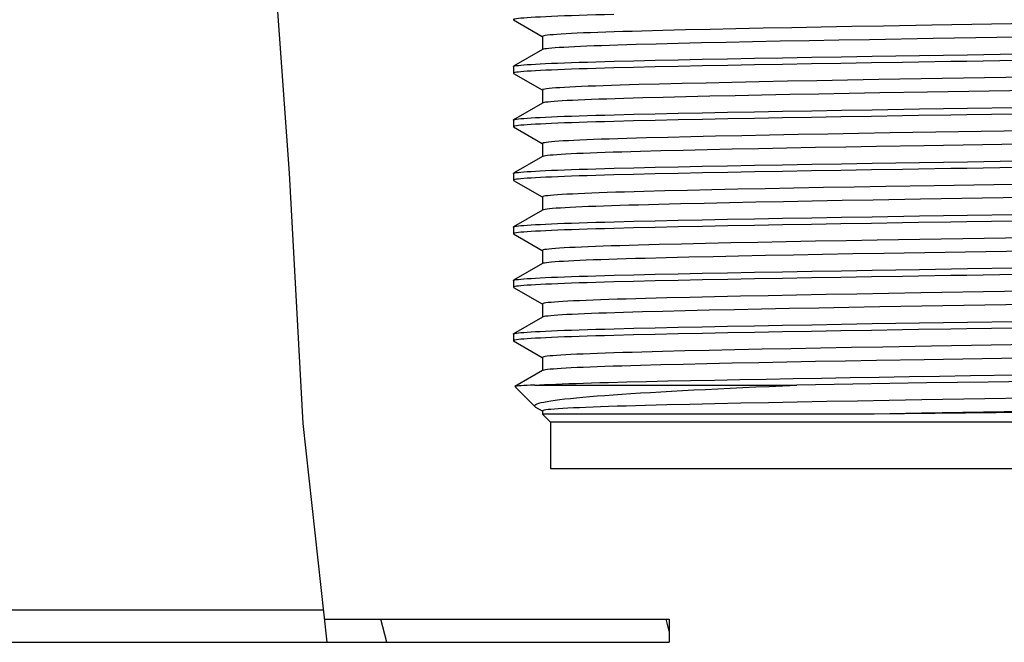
# Model space of a CAD drawing. Header units: centimetres. Extents: x 4745 to 39369, y 17389 to 19524.
# Tile 11 of 188: x 15485.2 to 15489.45, y 18143.81 to 18146.5. Entities that reach past the tile are written whole.
import ezdxf

# ---------------------------------------------------------------- set-up
doc = ezdxf.new("R2010")
doc.units = ezdxf.units.CM
doc.layers.add('$_urządzenia', color=250, linetype='Continuous')

# ---------------------------------------------------------------- blocks, each defined once
blk = doc.blocks.new('A$C92957c0b')
at = {"layer": '$_urządzenia'}
h = blk.add_hatch(dxfattribs=at)
h.set_pattern_fill('_USER', color=256, scale=11.9003414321, angle=285.0000000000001, pattern_type=0)
h.set_pattern_definition([(285.0000000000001, (-1585.0724248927, -2113.6056866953), (11.49484713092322, 3.080035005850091), [])])
h.paths.add_polyline_path([(-212.1184111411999, -1126), (-212.1184111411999, -1127), (-226.9642974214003, -1127), (-227.0064522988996, -1126.756970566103), (-227.0480494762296, -1126.509294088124), (-227.0890889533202, -1126.256970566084), (-227.1295707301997, -1126)])
for p, q in [((-229.0811104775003, -1099.0824711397), (-228.5336698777, -1106.74937655)), ((-218.841933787, -1100.1365524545), (-217.6022808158, -1100.8525219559)), ((-212.3967399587, -1100.595003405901), (-213.2998821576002, -1100.618396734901)), ((-211.4142558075, -1100.571089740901), (-212.3967399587, -1100.595003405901)), ((-210.3626823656, -1100.546913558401), (-211.4142558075, -1100.571089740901)), ((-209.2447634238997, -1100.522536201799), (-210.3626823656, -1100.546913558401)), ((-208.0667335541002, -1100.498092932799), (-209.2447634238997, -1100.522536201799)), ((-206.8370914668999, -1100.473752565), (-208.0667335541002, -1100.498092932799)), ((-205.5605294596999, -1100.4495977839), (-206.8370914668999, -1100.473752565)), ((-204.2421642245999, -1100.425717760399), (-205.5605294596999, -1100.4495977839)), ((-202.8800384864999, -1100.402079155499), (-204.2421642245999, -1100.425717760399)), ((-217.6001678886, -1100.8488636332), (-217.6001678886, -1101.416337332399)), ((-212.6856980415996, -1101.1795827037), (-213.5494914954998, -1101.202455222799)), ((-211.7406062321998, -1101.1561352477), (-212.6856980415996, -1101.1795827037)), ((-210.7333785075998, -1101.1325444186), (-211.7406062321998, -1101.1561352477)), ((-209.6590795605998, -1101.1086844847), (-210.7333785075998, -1101.1325444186)), ((-208.5214420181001, -1101.0846468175), (-209.6590795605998, -1101.1086844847)), ((-207.3287039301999, -1101.060608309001), (-208.5214420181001, -1101.0846468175)), ((-206.0870962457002, -1101.036690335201), (-207.3287039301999, -1101.060608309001)), ((-204.8033883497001, -1101.013016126), (-206.0870962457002, -1101.036690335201)), ((-203.4840435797, -1100.989695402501), (-204.8033883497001, -1101.013016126)), ((-217.5916487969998, -1101.416337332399), (-218.8419337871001, -1102.138447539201)), ((-217.5564358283, -1101.4038184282), (-217.5916487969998, -1101.416337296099)), ((-214.5029112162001, -1101.922148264), (-213.6508655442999, -1101.900852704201)), ((-213.6508655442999, -1101.900852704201), (-212.7265753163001, -1101.879079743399)), ((-212.7265753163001, -1101.879079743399), (-211.7412915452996, -1101.857115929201)), ((-211.7412915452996, -1101.857115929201), (-210.7000807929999, -1101.835015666)), ((-210.7000807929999, -1101.835015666), (-209.6044110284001, -1101.812820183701)), ((-209.6044110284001, -1101.812820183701), (-208.4478367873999, -1101.790419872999)), ((-208.4478367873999, -1101.790419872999), (-207.2332047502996, -1101.7678728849)), ((-207.2322207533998, -1102.0565107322), (-208.4363427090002, -1102.078857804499)), ((-207.2332047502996, -1101.7678728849), (-205.9741953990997, -1101.7454550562)), ((-205.9879439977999, -1102.034350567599), (-207.2322207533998, -1102.0565107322)), ((-204.7091611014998, -1102.0124844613), (-205.9879439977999, -1102.034350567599)), ((-205.9741953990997, -1101.7454550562), (-204.6813007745, -1101.723362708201)), ((-203.3982920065, -1101.9909045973), (-204.7091611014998, -1102.0124844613)), ((-204.6813007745, -1101.723362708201), (-203.3598142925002, -1101.701628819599)), ((-203.3598142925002, -1101.701628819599), (-201.3212255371, -1101.669468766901)), ((-218.8499999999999, -1102.1477272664), (-218.8499999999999, -1102.4363636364)), ((-218.841933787, -1102.445643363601), (-217.6022808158, -1103.161612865)), ((-213.6589831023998, -1102.1897050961), (-214.5115826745, -1102.211031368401)), ((-212.7297259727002, -1102.167807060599), (-213.6589831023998, -1102.1897050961)), ((-211.7374419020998, -1102.145687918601), (-212.7297259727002, -1102.167807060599)), ((-210.6890394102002, -1102.1234426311), (-211.7374419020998, -1102.145687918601)), ((-209.5897471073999, -1102.101185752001), (-210.6890394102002, -1102.1234426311)), ((-208.4363427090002, -1102.078857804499), (-209.5897471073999, -1102.101185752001)), ((-187.2617725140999, -1102.4526261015), (-203.0770905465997, -1102.7145280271)), ((-212.5407130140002, -1102.907724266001), (-213.4292422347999, -1102.930984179)), ((-211.5701329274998, -1102.883882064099), (-212.5407130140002, -1102.907724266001)), ((-210.5262396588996, -1102.8596796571), (-211.5701329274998, -1102.883882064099)), ((-209.4163081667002, -1102.8352883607), (-210.5262396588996, -1102.8596796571)), ((-208.2452992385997, -1102.810814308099), (-209.4163081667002, -1102.8352883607)), ((-207.0207260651, -1102.7864083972), (-208.2452992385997, -1102.810814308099)), ((-205.7487004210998, -1102.762182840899), (-207.0207260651, -1102.7864083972)), ((-204.4292004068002, -1102.7381345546), (-205.7487004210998, -1102.762182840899)), ((-203.0770905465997, -1102.7145280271), (-204.4292004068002, -1102.7381345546)), ((-217.6001678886, -1103.157954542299), (-217.6001678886, -1103.7254282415)), ((-205.6597353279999, -1103.3377863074), (-206.9147902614, -1103.361607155)), ((-204.3612275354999, -1103.314181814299), (-205.6597353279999, -1103.3377863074)), ((-203.0290010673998, -1103.2909649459), (-204.3612275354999, -1103.314181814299)), ((-217.5916487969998, -1103.7254282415), (-218.8419337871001, -1104.447538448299)), ((-212.3783664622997, -1103.480891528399), (-213.2692724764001, -1103.503926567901)), ((-211.4071266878, -1103.457270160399), (-212.3783664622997, -1103.480891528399)), ((-210.3678677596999, -1103.433378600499), (-211.4071266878, -1103.457270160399)), ((-209.2699965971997, -1103.409422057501), (-210.3678677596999, -1103.433378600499)), ((-208.1197242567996, -1103.3855167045), (-209.2699965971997, -1103.409422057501)), ((-206.9147902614, -1103.361607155), (-208.1197242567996, -1103.3855167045)), ((-213.6508655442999, -1104.209943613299), (-212.7265753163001, -1104.1881706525)), ((-212.7265753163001, -1104.1881706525), (-211.7412915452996, -1104.166206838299)), ((-211.7412915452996, -1104.166206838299), (-210.7000807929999, -1104.144106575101)), ((-210.7000807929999, -1104.144106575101), (-209.6044110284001, -1104.1219110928)), ((-209.6044110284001, -1104.1219110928), (-208.4478367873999, -1104.0995107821)), ((-208.4478367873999, -1104.0995107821), (-207.2332047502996, -1104.076963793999)), ((-207.2332047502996, -1104.076963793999), (-205.9741953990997, -1104.0545459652)), ((-205.9741953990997, -1104.0545459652), (-204.6813007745, -1104.032453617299)), ((-204.6813007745, -1104.032453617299), (-203.3598142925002, -1104.0107197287)), ((-203.3598142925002, -1104.0107197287), (-201.3212255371, -1103.978559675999)), ((-218.8499999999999, -1104.4568181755), (-218.8499999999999, -1104.7454545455)), ((-213.6589831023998, -1104.4987960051), (-214.5115826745, -1104.520122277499)), ((-214.5029112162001, -1104.231239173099), (-213.6508655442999, -1104.209943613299)), ((-212.7297259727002, -1104.4768979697), (-213.6589831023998, -1104.4987960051)), ((-211.7374419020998, -1104.4547788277), (-212.7297259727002, -1104.4768979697)), ((-210.6890394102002, -1104.432533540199), (-211.7374419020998, -1104.4547788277)), ((-209.5897471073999, -1104.410276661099), (-210.6890394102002, -1104.432533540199)), ((-208.4363427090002, -1104.3879487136), (-209.5897471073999, -1104.410276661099)), ((-207.2322207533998, -1104.365601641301), (-208.4363427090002, -1104.3879487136)), ((-205.9879439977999, -1104.3434414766), (-207.2322207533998, -1104.365601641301)), ((-204.7091611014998, -1104.321575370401), (-205.9879439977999, -1104.3434414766)), ((-203.3982920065, -1104.299995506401), (-204.7091611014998, -1104.321575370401)), ((-218.841933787, -1104.754734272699), (-217.6022808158, -1105.470703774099)), ((-203.9507082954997, -1105.0387562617), (-205.2771427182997, -1105.0625588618)), ((-202.5872681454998, -1105.0153092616), (-203.9507082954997, -1105.0387562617)), ((-188.1162336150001, -1104.7759866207), (-202.5872681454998, -1105.0153092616)), ((-217.6001678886, -1105.4670454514), (-217.6001678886, -1106.0345191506)), ((-212.1877435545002, -1105.2079765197), (-213.1077690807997, -1105.2314715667)), ((-211.1890516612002, -1105.1839804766), (-212.1877435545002, -1105.2079765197)), ((-210.1190700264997, -1105.1596751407), (-211.1890516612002, -1105.1839804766)), ((-208.9859088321, -1105.1352443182), (-210.1190700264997, -1105.1596751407)), ((-207.8009740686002, -1105.1109181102), (-208.9859088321, -1105.1352443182)), ((-206.5630616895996, -1105.086658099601), (-207.8009740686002, -1105.1109181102)), ((-205.2771427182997, -1105.0625588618), (-206.5630616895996, -1105.086658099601)), ((-212.4799743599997, -1105.792537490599), (-213.3632993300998, -1105.8155432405)), ((-211.5161953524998, -1105.768946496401), (-212.4799743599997, -1105.792537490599)), ((-210.4895631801, -1105.7452019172), (-211.5161953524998, -1105.768946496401)), ((-209.4084696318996, -1105.721469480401), (-210.4895631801, -1105.7452019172)), ((-208.2688251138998, -1105.697643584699), (-209.4084696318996, -1105.721469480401)), ((-207.0661912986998, -1105.6736437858), (-208.2688251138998, -1105.697643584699)), ((-205.8056998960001, -1105.6495947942), (-207.0661912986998, -1105.6736437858)), ((-204.5042399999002, -1105.625823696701), (-205.8056998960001, -1105.6495947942)), ((-203.1690633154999, -1105.602451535), (-204.5042399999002, -1105.625823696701)), ((-217.5916487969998, -1106.0345191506), (-218.8419337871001, -1106.7566293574)), ((-203.3598142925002, -1106.3198106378), (-201.3212255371, -1106.2876505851)), ((-214.5029112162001, -1106.5403300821), (-213.6508655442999, -1106.5190345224)), ((-213.6508655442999, -1106.5190345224), (-212.7265753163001, -1106.497261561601)), ((-212.7265753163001, -1106.497261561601), (-211.7412915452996, -1106.4752977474)), ((-211.7412915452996, -1106.4752977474), (-210.7000807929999, -1106.453197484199)), ((-210.6890394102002, -1106.7416244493), (-211.7374419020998, -1106.7638697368)), ((-210.7000807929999, -1106.453197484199), (-209.6044110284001, -1106.4310020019)), ((-209.5897471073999, -1106.7193675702), (-210.6890394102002, -1106.7416244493)), ((-209.6044110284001, -1106.4310020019), (-208.4478367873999, -1106.408601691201)), ((-208.4363427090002, -1106.697039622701), (-209.5897471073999, -1106.7193675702)), ((-208.4478367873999, -1106.408601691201), (-207.2332047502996, -1106.3860547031)), ((-207.2322207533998, -1106.674692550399), (-208.4363427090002, -1106.697039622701)), ((-207.2332047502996, -1106.3860547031), (-205.9741953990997, -1106.363636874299)), ((-205.9879439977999, -1106.6525323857), (-207.2322207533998, -1106.674692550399)), ((-204.7091611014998, -1106.6306662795), (-205.9879439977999, -1106.6525323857)), ((-205.9741953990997, -1106.363636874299), (-204.6813007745, -1106.3415445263)), ((-203.3982920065, -1106.609086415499), (-204.7091611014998, -1106.6306662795)), ((-204.6813007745, -1106.3415445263), (-203.3598142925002, -1106.3198106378)), ((-228.5336698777, -1106.74937655), (-227.9372186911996, -1117.558112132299)), ((-218.8499999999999, -1106.765909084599), (-218.8499999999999, -1107.054545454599)), ((-218.841933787, -1107.0638251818), (-217.6022808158, -1107.7797946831)), ((-213.6589831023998, -1106.807886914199), (-214.5115826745, -1106.8292131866)), ((-212.7297259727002, -1106.785988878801), (-213.6589831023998, -1106.807886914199)), ((-211.7374419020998, -1106.7638697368), (-212.7297259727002, -1106.785988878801)), ((-212.3136052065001, -1107.5201957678), (-213.2198452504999, -1107.5435324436)), ((-211.3305247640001, -1107.496387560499), (-212.3136052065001, -1107.5201957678)), ((-210.2775538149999, -1107.4722850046), (-211.3305247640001, -1107.496387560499)), ((-209.1608603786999, -1107.4480280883), (-210.2775538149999, -1107.4722850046)), ((-207.9836566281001, -1107.423685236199), (-209.1608603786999, -1107.4480280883)), ((-206.7513695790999, -1107.399369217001), (-207.9836566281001, -1107.423685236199)), ((-205.4692354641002, -1107.3751832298), (-206.7513695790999, -1107.399369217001)), ((-204.1414594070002, -1107.3512079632), (-205.4692354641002, -1107.3751832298)), ((-202.7774487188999, -1107.3276116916), (-204.1414594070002, -1107.3512079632)), ((-217.6001678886, -1107.7761363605), (-217.6001678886, -1108.343610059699)), ((-208.3819210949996, -1108.0090493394), (-209.5273291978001, -1108.0331125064)), ((-207.1895728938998, -1107.9851473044), (-208.3819210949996, -1108.0090493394)), ((-205.9498941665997, -1107.961383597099), (-207.1895728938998, -1107.9851473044)), ((-204.6594463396, -1107.937696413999), (-205.9498941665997, -1107.961383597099)), ((-203.3248348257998, -1107.914219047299), (-204.6594463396, -1107.937696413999)), ((-217.5916487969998, -1108.343610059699), (-218.8419337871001, -1109.065720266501)), ((-212.5889723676, -1108.104388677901), (-213.4555427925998, -1108.1271420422)), ((-211.6417605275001, -1108.0810338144), (-212.5889723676, -1108.104388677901)), ((-210.6183169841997, -1108.0572016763), (-211.6417605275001, -1108.0810338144)), ((-209.5273291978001, -1108.0331125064), (-210.6183169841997, -1108.0572016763)), ((-214.5029112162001, -1108.849420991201), (-213.6508655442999, -1108.828125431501)), ((-213.6508655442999, -1108.828125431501), (-212.7265753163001, -1108.806352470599)), ((-212.7265753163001, -1108.806352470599), (-211.7412915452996, -1108.784388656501)), ((-211.7412915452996, -1108.784388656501), (-210.7000807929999, -1108.7622883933)), ((-210.7000807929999, -1108.7622883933), (-209.6044110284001, -1108.740092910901)), ((-209.6044110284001, -1108.740092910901), (-208.4478367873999, -1108.717692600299)), ((-208.4478367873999, -1108.717692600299), (-207.2332047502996, -1108.695145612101)), ((-207.2332047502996, -1108.695145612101), (-205.9741953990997, -1108.6727277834)), ((-205.9741953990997, -1108.6727277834), (-204.6813007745, -1108.650635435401)), ((-204.6813007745, -1108.650635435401), (-203.3598142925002, -1108.628901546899)), ((-203.3598142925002, -1108.628901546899), (-201.3212255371, -1108.596741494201)), ((-218.8499999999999, -1109.0749999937), (-218.8499999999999, -1109.3636363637)), ((-213.6589831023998, -1109.1169778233), (-214.5115826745, -1109.138304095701)), ((-212.7297259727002, -1109.0950797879), (-213.6589831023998, -1109.1169778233)), ((-211.7374419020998, -1109.072960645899), (-212.7297259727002, -1109.0950797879)), ((-210.6890394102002, -1109.0507153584), (-211.7374419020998, -1109.072960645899)), ((-209.5897471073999, -1109.028458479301), (-210.6890394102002, -1109.0507153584)), ((-208.4363427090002, -1109.006130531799), (-209.5897471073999, -1109.028458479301)), ((-207.2322207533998, -1108.9837834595), (-208.4363427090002, -1109.006130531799)), ((-205.9879439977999, -1108.961623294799), (-207.2322207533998, -1108.9837834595)), ((-204.7091611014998, -1108.9397571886), (-205.9879439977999, -1108.961623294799)), ((-203.3982920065, -1108.9181773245), (-204.7091611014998, -1108.9397571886)), ((-218.841933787, -1109.372916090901), (-217.6022808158, -1110.0888855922)), ((-207.0769818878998, -1109.7147779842), (-208.2969677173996, -1109.739142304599)), ((-205.8059305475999, -1109.6905226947), (-207.0769818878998, -1109.7147779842)), ((-204.4913406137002, -1109.666516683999), (-205.8059305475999, -1109.6905226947)), ((-203.1430557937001, -1109.6429294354), (-204.4913406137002, -1109.666516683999)), ((-187.2830338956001, -1109.380258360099), (-203.1430557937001, -1109.6429294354)), ((-217.6001678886, -1110.085227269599), (-217.6001678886, -1110.6527009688)), ((-212.5626634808, -1109.8355535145), (-213.4457146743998, -1109.858706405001)), ((-211.5961702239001, -1109.811776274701), (-212.5626634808, -1109.8355535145)), ((-210.5611865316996, -1109.7877415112), (-211.5961702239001, -1109.811776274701)), ((-209.4597312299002, -1109.7634922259), (-210.5611865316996, -1109.7877415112)), ((-208.2969677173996, -1109.739142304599), (-209.4597312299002, -1109.7634922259)), ((-187.9017683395, -1109.9678782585), (-202.8659295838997, -1110.2154614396)), ((-212.2610400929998, -1110.405235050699), (-213.1620914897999, -1110.4283476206)), ((-211.2808952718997, -1110.3815702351), (-212.2610400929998, -1110.405235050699)), ((-210.2298641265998, -1110.3575722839), (-211.2808952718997, -1110.3815702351)), ((-209.1272063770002, -1110.333664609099), (-210.2298641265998, -1110.3575722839)), ((-207.9704025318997, -1110.309766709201), (-209.1272063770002, -1110.333664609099)), ((-206.7621852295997, -1110.2859269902), (-207.9704025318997, -1110.309766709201)), ((-205.5006771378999, -1110.262112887), (-206.7621852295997, -1110.2859269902)), ((-204.1997189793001, -1110.2385876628), (-205.5006771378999, -1110.262112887)), ((-202.8659295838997, -1110.2154614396), (-204.1997189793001, -1110.2385876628)), ((-217.5916487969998, -1110.6527009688), (-218.8419337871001, -1111.374811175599)), ((-207.2332047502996, -1111.004236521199), (-205.9741953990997, -1110.9818186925)), ((-205.9741953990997, -1110.9818186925), (-204.6813007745, -1110.959726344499)), ((-204.6813007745, -1110.959726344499), (-203.3598142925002, -1110.937992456)), ((-203.3598142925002, -1110.937992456), (-201.3212255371, -1110.905832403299)), ((-218.8499999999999, -1111.3840909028), (-218.8499999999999, -1111.6727272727)), ((-214.5029112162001, -1111.158511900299), (-213.6508655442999, -1111.137216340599)), ((-212.7297259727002, -1111.404170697), (-213.6589831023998, -1111.4260687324)), ((-213.6508655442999, -1111.137216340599), (-212.7265753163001, -1111.1154433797)), ((-211.7374419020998, -1111.382051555), (-212.7297259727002, -1111.404170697)), ((-212.7265753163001, -1111.1154433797), (-211.7412915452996, -1111.093479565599)), ((-211.7412915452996, -1111.093479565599), (-210.7000807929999, -1111.071379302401)), ((-210.6890394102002, -1111.359806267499), (-211.7374419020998, -1111.382051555)), ((-210.7000807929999, -1111.071379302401), (-209.6044110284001, -1111.04918382)), ((-209.5897471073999, -1111.3375493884), (-210.6890394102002, -1111.359806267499)), ((-209.6044110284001, -1111.04918382), (-208.4478367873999, -1111.0267835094)), ((-208.4363427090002, -1111.3152214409), (-209.5897471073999, -1111.3375493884)), ((-208.4478367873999, -1111.0267835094), (-207.2332047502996, -1111.004236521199)), ((-207.2322207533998, -1111.292874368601), (-208.4363427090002, -1111.3152214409)), ((-205.9879439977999, -1111.2707142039), (-207.2322207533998, -1111.292874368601)), ((-204.7091611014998, -1111.248848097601), (-205.9879439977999, -1111.2707142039)), ((-203.3982920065, -1111.227268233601), (-204.7091611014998, -1111.248848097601)), ((-218.841933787, -1111.682006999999), (-217.6022808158, -1112.397976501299)), ((-213.6589831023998, -1111.4260687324), (-214.5115826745, -1111.4473950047)), ((-212.2262172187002, -1112.1362028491), (-213.1404783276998, -1112.159608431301)), ((-211.2321156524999, -1112.1122599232), (-212.2262172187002, -1112.1362028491)), ((-210.1715230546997, -1112.088109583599), (-211.2321156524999, -1112.1122599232)), ((-209.0451720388, -1112.0637648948), (-210.1715230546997, -1112.088109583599)), ((-207.8591958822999, -1112.039359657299), (-209.0451720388, -1112.0637648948)), ((-206.6242367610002, -1112.0151042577), (-207.8591958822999, -1112.039359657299)), ((-205.3439984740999, -1111.991058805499), (-206.6242367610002, -1112.0151042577)), ((-204.0223519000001, -1111.9672888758), (-205.3439984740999, -1111.991058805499)), ((-202.6530770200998, -1111.943691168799), (-204.0223519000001, -1111.9672888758)), ((-217.6001678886, -1112.3943181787), (-217.6001678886, -1112.9617918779)), ((-210.4053666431, -1112.670582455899), (-211.4400743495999, -1112.6944131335)), ((-209.3035277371, -1112.646499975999), (-210.4053666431, -1112.670582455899)), ((-208.1415572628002, -1112.6223237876), (-209.3035277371, -1112.646499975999)), ((-206.9277822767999, -1112.598222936), (-208.1415572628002, -1112.6223237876)), ((-205.6669826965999, -1112.574284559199), (-206.9277822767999, -1112.598222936)), ((-204.3661170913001, -1112.5506324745), (-205.6669826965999, -1112.574284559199)), ((-203.0331793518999, -1112.5273998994), (-204.3661170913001, -1112.5506324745)), ((-188.0779639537, -1112.2798852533), (-203.0331793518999, -1112.5273998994)), ((-217.5916487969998, -1112.9617918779), (-218.8419337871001, -1113.6839020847)), ((-212.4012394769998, -1112.7178288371), (-213.2838191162, -1112.740679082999)), ((-211.4400743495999, -1112.6944131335), (-212.4012394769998, -1112.7178288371)), ((-214.5029112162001, -1113.4676028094), (-213.6508655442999, -1113.4463072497)), ((-213.6508655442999, -1113.4463072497), (-212.7265753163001, -1113.424534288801)), ((-212.7265753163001, -1113.424534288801), (-211.7412915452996, -1113.4025704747)), ((-211.7412915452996, -1113.4025704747), (-210.7000807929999, -1113.380470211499)), ((-210.7000807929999, -1113.380470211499), (-209.6044110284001, -1113.3582747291)), ((-209.6044110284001, -1113.3582747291), (-208.4478367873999, -1113.335874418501)), ((-208.4478367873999, -1113.335874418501), (-207.2332047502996, -1113.3133274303)), ((-207.2332047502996, -1113.3133274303), (-205.9741953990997, -1113.290909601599)), ((-205.9741953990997, -1113.290909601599), (-204.6813007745, -1113.2688172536)), ((-203.3982920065, -1113.536359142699), (-204.7091611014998, -1113.5579390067)), ((-204.6813007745, -1113.2688172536), (-203.3598142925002, -1113.2470833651)), ((-203.3598142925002, -1113.2470833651), (-201.3212255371, -1113.2149233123)), ((-218.8499999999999, -1113.693181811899), (-218.8499999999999, -1113.981818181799)), ((-213.6589831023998, -1113.735159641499), (-214.5115826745, -1113.7564859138)), ((-212.7297259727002, -1113.713261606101), (-213.6589831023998, -1113.735159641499)), ((-211.7374419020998, -1113.6911424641), (-212.7297259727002, -1113.713261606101)), ((-210.6890394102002, -1113.6688971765), (-211.7374419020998, -1113.6911424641)), ((-209.5897471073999, -1113.6466402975), (-210.6890394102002, -1113.6688971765)), ((-208.4363427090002, -1113.624312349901), (-209.5897471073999, -1113.6466402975)), ((-207.2322207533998, -1113.601965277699), (-208.4363427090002, -1113.624312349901)), ((-205.9879439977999, -1113.579805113), (-207.2322207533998, -1113.601965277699)), ((-204.7091611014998, -1113.5579390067), (-205.9879439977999, -1113.579805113)), ((-218.841933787, -1113.9910979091), (-217.6022808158, -1114.7070674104)), ((-209.2870160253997, -1114.3779809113), (-210.4006636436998, -1114.4023098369)), ((-208.1108440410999, -1114.3535328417), (-209.2870160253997, -1114.3779809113)), ((-206.875360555, -1114.329038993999), (-208.1108440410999, -1114.3535328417)), ((-205.5876944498, -1114.3046462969), (-206.875360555, -1114.329038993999)), ((-204.2584601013, -1114.280552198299), (-205.5876944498, -1114.3046462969)), ((-202.8963884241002, -1114.256902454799), (-204.2584601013, -1114.280552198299)), ((-217.6001678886, -1114.703409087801), (-217.6001678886, -1115.270882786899)), ((-212.4136315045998, -1114.449972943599), (-213.308681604, -1114.473178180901)), ((-211.4443244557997, -1114.426346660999), (-212.4136315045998, -1114.449972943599)), ((-210.4006636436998, -1114.4023098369), (-211.4443244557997, -1114.426346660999)), ((-212.4832544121, -1115.0289838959), (-213.3679603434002, -1115.052032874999)), ((-211.5261488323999, -1115.0055468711), (-212.4832544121, -1115.0289838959)), ((-210.4963414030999, -1114.981718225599), (-211.5261488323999, -1115.0055468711)), ((-209.4001041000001, -1114.957653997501), (-210.4963414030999, -1114.981718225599)), ((-208.2515544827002, -1114.9336546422), (-209.4001041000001, -1114.957653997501)), ((-207.0508371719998, -1114.909707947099), (-208.2515544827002, -1114.9336546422)), ((-205.8024665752, -1114.885898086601), (-207.0508371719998, -1114.909707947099)), ((-204.5102330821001, -1114.8622944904), (-205.8024665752, -1114.885898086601)), ((-203.1786086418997, -1114.8389788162), (-204.5102330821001, -1114.8622944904)), ((-217.5916487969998, -1115.270882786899), (-218.7829730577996, -1115.958940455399)), ((-210.1647798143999, -1115.6785944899), (-209.0758584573, -1115.657006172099)), ((-209.0758584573, -1115.657006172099), (-207.9411383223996, -1115.6354459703)), ((-207.9411383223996, -1115.6354459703), (-206.7658353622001, -1115.613990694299)), ((-206.7658353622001, -1115.613990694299), (-205.5556465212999, -1115.592748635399)), ((-205.5556465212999, -1115.592748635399), (-204.3172692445, -1115.5718449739)), ((-204.3172692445, -1115.5718449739), (-203.0545693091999, -1115.551278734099)), ((-217.9250991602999, -1116.8249008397), (-218.7851616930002, -1115.964838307)), ((-217.9286512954, -1115.9), (-206.6181873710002, -1115.9)), ((-214.7447580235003, -1115.7831372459), (-213.9535514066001, -1115.762746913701)), ((-213.9535514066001, -1115.762746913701), (-213.1009765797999, -1115.742307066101)), ((-213.1009765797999, -1115.742307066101), (-212.1822754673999, -1115.7213540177)), ((-212.1822754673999, -1115.7213540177), (-211.2022461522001, -1115.700090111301)), ((-211.2022461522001, -1115.700090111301), (-210.1647798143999, -1115.6785944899)), ((-204.1939329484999, -1115.8595990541), (-206.6181873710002, -1115.9)), ((-201.0022900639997, -1115.8079001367), (-204.1939329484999, -1115.8595990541)), ((-198.3596425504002, -1115.7662369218), (-201.0022900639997, -1115.8079001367)), ((-217.8938187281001, -1116.847776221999), (-217.6022808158, -1117.0161583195)), ((-212.2282052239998, -1116.754434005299), (-213.1478417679, -1116.7779850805)), ((-211.2334184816, -1116.7304722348), (-212.2282052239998, -1116.754434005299)), ((-210.1654631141, -1116.7061570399), (-211.2334184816, -1116.7304722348)), ((-209.0312949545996, -1116.681654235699), (-210.1654631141, -1116.7061570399)), ((-207.8436307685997, -1116.6572287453), (-209.0312949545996, -1116.681654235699)), ((-206.6058109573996, -1116.632932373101), (-207.8436307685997, -1116.6572287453)), ((-205.3228788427, -1116.6088526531), (-206.6058109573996, -1116.632932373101)), ((-203.9963974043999, -1116.5850139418), (-205.3228788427, -1116.6088526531)), ((-202.6277222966, -1116.561445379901), (-203.9963974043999, -1116.5850139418)), ((-217.6001678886, -1117.012499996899), (-217.6001678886, -1117.1498321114)), ((-217.25, -1117.5), (-217.6001678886, -1117.1498321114)), ((-203.2840519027, -1117.1498321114), (-217.6001678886, -1117.1498321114)), ((-191.5998728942, -1117.027323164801), (-203.2840519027, -1117.1498321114)), ((-227.9372186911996, -1117.558112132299), (-226.8972159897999, -1127)), ((-217.25, -1117.5), (-217.25, -1119.5)), ((-172.75, -1117.5), (-217.25, -1117.5)), ((-217.2499664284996, -1119.5), (-172.7500335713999, -1119.5)), ((-300, -1125.6), (-227.0514228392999, -1125.6)), ((-227.0073637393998, -1126), (-212.1184111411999, -1126)), ((-212.1184111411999, -1126), (-212.1184111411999, -1127)), ((-298.5999999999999, -1127), (-226.8972159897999, -1127)), ((-226.8972159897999, -1127), (-212.1184111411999, -1127))]:
    blk.add_line(p, q, dxfattribs=at)
for points in [[(-214.5115826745, -1099.9019404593), (-214.911392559, -1099.9126182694), (-215.2939969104, -1099.923416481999), (-215.6586584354, -1099.9342814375), (-216.0054731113, -1099.945223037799), (-216.3344069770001, -1099.9562621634), (-216.6446677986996, -1099.967377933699), (-216.9352873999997, -1099.978517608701), (-217.2057914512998, -1099.989671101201), (-217.4562521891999, -1100.000848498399), (-217.686630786, -1100.0120273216), (-217.8968370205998, -1100.023214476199), (-218.0865231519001, -1100.034403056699), (-218.2553227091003, -1100.0455498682), (-218.4029715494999, -1100.056640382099), (-218.5296343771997, -1100.067689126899), (-218.6355209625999, -1100.078696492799), (-218.7206179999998, -1100.0896812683), (-218.7844518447, -1100.100624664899), (-218.8267074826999, -1100.111470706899), (-218.8475142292, -1100.122139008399), (-218.8499999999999, -1100.127283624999)], [(-218.8499999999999, -1100.127283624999), (-218.8472344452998, -1100.1327099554), (-218.8419337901, -1100.136560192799)], [(-187.0187585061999, -1100.1394090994), (-200.7878570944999, -1100.3672882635), (-202.8800384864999, -1100.402079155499)], [(-213.2998821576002, -1100.618396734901), (-213.7222767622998, -1100.6300399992), (-214.124842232, -1100.641794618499), (-214.5060494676, -1100.6536131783), (-214.8663013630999, -1100.6655040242), (-215.2057598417, -1100.677471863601), (-215.5237642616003, -1100.689493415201), (-215.8199554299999, -1100.701553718), (-216.0947350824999, -1100.7136709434), (-216.3477469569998, -1100.7258355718), (-216.5782888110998, -1100.7380188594), (-216.7860962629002, -1100.7502103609), (-216.9706852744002, -1100.7623838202), (-217.1318629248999, -1100.7745265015), (-217.2696899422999, -1100.786647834), (-217.3839624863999, -1100.7987435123), (-217.4742263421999, -1100.810777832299), (-217.5402203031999, -1100.822713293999), (-217.5819859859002, -1100.834544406), (-217.5995215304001, -1100.8462391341), (-217.6001432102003, -1100.848877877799)], [(-187.8784439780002, -1100.731127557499), (-200.7343997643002, -1100.943662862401), (-203.4840435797, -1100.989695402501)], [(-213.5494914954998, -1101.202455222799), (-213.9526151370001, -1101.2139387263), (-214.3368939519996, -1101.2255371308), (-214.7013219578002, -1101.2372213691), (-215.0456818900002, -1101.2489847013), (-215.3700712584, -1101.260832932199), (-215.6740529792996, -1101.272754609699), (-215.9569073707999, -1101.284724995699), (-216.2182573, -1101.296730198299), (-216.4577223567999, -1101.3087543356), (-216.6748761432, -1101.3207759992), (-216.8693694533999, -1101.3327729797), (-217.0406716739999, -1101.3447024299), (-217.1890723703, -1101.356570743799), (-217.3151792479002, -1101.368428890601), (-217.4189020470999, -1101.3802965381), (-217.4994642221, -1101.3921151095), (-217.5564358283, -1101.4038184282)], [(-201.3212255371, -1101.669468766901), (-199.2413383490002, -1101.636886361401), (-197.1286370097, -1101.603790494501)], [(-218.8419337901, -1102.1384398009), (-218.8258962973, -1102.131631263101), (-218.7831972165, -1102.1208042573), (-218.7190691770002, -1102.1098894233), (-218.6338778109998, -1102.0989427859), (-218.5281820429, -1102.087986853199), (-218.4020220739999, -1102.076999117), (-218.2550813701, -1102.065968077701), (-218.0871926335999, -1102.054879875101), (-217.8986005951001, -1102.0437483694), (-217.6894086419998, -1102.032603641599), (-217.4598510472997, -1102.0214509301), (-217.2099635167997, -1102.010284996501), (-216.9394970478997, -1101.999120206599), (-216.6480050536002, -1101.9879368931), (-216.3360633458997, -1101.9767547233), (-216.005130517, -1101.965647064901), (-215.6559136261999, -1101.954633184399), (-215.2885073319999, -1101.943693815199), (-214.9037648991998, -1101.9328445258), (-214.5029112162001, -1101.922148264)], [(-201.3615701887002, -1101.9587562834), (-202.0478493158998, -1101.969506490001), (-203.3982920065, -1101.9909045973)], [(-199.2699777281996, -1101.925990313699), (-199.9721980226, -1101.9369784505), (-201.3615701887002, -1101.9587562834)], [(-195, -1101.8590941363), (-197.1409541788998, -1101.8926401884), (-199.2699777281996, -1101.925990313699)], [(-218.8499999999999, -1102.1477163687), (-218.8472344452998, -1102.1422900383), (-218.8419337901, -1102.1384398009)], [(-214.5115826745, -1102.211031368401), (-214.911392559, -1102.221709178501), (-215.2939969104, -1102.2325073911), (-215.6586584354, -1102.2433723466), (-216.0054731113, -1102.2543139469), (-216.3344069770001, -1102.2653530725), (-216.6446677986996, -1102.2764688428), (-216.9352873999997, -1102.2876085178), (-217.2057914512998, -1102.298762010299), (-217.4562521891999, -1102.3099394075), (-217.686630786, -1102.3211182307), (-217.8968370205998, -1102.3323053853), (-218.0865231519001, -1102.3434939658), (-218.2553227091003, -1102.354640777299), (-218.4029715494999, -1102.3657312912), (-218.5296343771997, -1102.376780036), (-218.6355209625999, -1102.3877874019), (-218.7206179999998, -1102.398772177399), (-218.7844518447, -1102.409715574), (-218.8267074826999, -1102.420561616), (-218.8475142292, -1102.4312299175), (-218.8499999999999, -1102.4363745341)], [(-218.8499999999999, -1102.4363745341), (-218.8472344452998, -1102.441800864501), (-218.8419337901, -1102.4456511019)], [(-213.4292422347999, -1102.930984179), (-213.8443181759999, -1102.9426221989), (-214.2410379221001, -1102.9544121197), (-214.6182543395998, -1102.966326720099), (-214.9738305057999, -1102.9782992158), (-215.3063487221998, -1102.9902730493), (-215.6165555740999, -1103.0022643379), (-215.9055916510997, -1103.014314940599), (-216.1730597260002, -1103.026412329), (-216.4183401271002, -1103.0385312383), (-216.6417853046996, -1103.050695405), (-216.8431563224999, -1103.0629066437), (-217.0215406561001, -1103.0751239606), (-217.1762653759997, -1103.087306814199), (-217.3069840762, -1103.0994241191), (-217.4136986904, -1103.111468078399), (-217.4964118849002, -1103.123433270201), (-217.555107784, -1103.135317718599), (-217.5896435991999, -1103.1470851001), (-217.6001432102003, -1103.1579687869)], [(-186.7447276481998, -1103.0210686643), (-200.9696025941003, -1103.2566420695), (-203.0290010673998, -1103.2909649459)], [(-213.2692724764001, -1103.503926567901), (-213.6847986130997, -1103.515328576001), (-214.0823090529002, -1103.5268681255), (-214.4611249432, -1103.538530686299), (-214.8204698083, -1103.550296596), (-215.1592526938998, -1103.5621317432), (-215.4767030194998, -1103.574007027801), (-215.7726956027, -1103.5859141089), (-216.0472072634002, -1103.597849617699), (-216.2995526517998, -1103.609779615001), (-216.5297970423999, -1103.6217010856), (-216.7387289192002, -1103.6336574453), (-216.9261019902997, -1103.6456481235), (-217.0911390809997, -1103.65763636), (-217.2335455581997, -1103.669610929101), (-217.3531116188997, -1103.6815686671), (-217.4493466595, -1103.693474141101), (-217.5218381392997, -1103.705268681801), (-217.5706636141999, -1103.7169257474), (-217.5916487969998, -1103.7254282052)], [(-201.3212255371, -1103.978559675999), (-199.2413383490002, -1103.945977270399), (-197.1286370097, -1103.912881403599)], [(-195, -1104.168185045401), (-197.1409541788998, -1104.201731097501), (-199.2699777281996, -1104.2350812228)], [(-218.8499999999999, -1104.4568072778), (-218.8472344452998, -1104.451380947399), (-218.8419337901, -1104.44753071)], [(-214.5115826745, -1104.520122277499), (-214.911392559, -1104.530800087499), (-215.2939969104, -1104.5415983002), (-215.6586584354, -1104.552463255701), (-216.0054731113, -1104.563404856), (-216.3344069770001, -1104.574443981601), (-216.6446677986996, -1104.5855597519), (-216.9352873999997, -1104.5966994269), (-217.2057914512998, -1104.6078529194), (-217.4562521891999, -1104.6190303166), (-217.686630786, -1104.630209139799), (-217.8968370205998, -1104.641396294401), (-218.0865231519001, -1104.652584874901), (-218.2553227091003, -1104.6637316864), (-218.4029715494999, -1104.674822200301), (-218.5296343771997, -1104.685870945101), (-218.6355209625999, -1104.696878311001), (-218.7206179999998, -1104.7078630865), (-218.7844518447, -1104.718806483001), (-218.8267074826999, -1104.7296525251), (-218.8475142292, -1104.740320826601), (-218.8499999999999, -1104.7454654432)], [(-218.8419337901, -1104.44753071), (-218.8258962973, -1104.440722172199), (-218.7831972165, -1104.4298951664), (-218.7190691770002, -1104.418980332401), (-218.6338778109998, -1104.408033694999), (-218.5281820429, -1104.3970777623), (-218.4020220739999, -1104.386090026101), (-218.2550813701, -1104.3750589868), (-218.0871926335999, -1104.363970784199), (-217.8986005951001, -1104.352839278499), (-217.6894086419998, -1104.3416945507), (-217.4598510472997, -1104.330541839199), (-217.2099635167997, -1104.319375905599), (-216.9394970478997, -1104.3082111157), (-216.6480050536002, -1104.2970278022), (-216.3360633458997, -1104.285845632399), (-216.005130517, -1104.274737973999), (-215.6559136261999, -1104.2637240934), (-215.2885073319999, -1104.2527847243), (-214.9037648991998, -1104.2419354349), (-214.5029112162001, -1104.231239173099)], [(-201.3615701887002, -1104.267847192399), (-202.0478493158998, -1104.278597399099), (-203.3982920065, -1104.299995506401)], [(-199.2699777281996, -1104.2350812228), (-199.9721980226, -1104.2460693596), (-201.3615701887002, -1104.267847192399)], [(-218.8499999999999, -1104.7454654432), (-218.8472344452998, -1104.7508917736), (-218.8419337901, -1104.754742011)], [(-213.1077690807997, -1105.2314715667), (-213.5367653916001, -1105.2430269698), (-213.9478300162, -1105.2547224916), (-214.3401276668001, -1105.2665617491), (-214.7113037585, -1105.2784759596), (-215.0599394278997, -1105.2904129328), (-215.3866298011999, -1105.3023846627), (-215.6921579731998, -1105.314417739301), (-215.9760140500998, -1105.326493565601), (-216.2377403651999, -1105.3385927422), (-216.4778171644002, -1105.350741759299), (-216.6960331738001, -1105.3629422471), (-216.8914585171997, -1105.375153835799), (-217.0634442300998, -1105.387340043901), (-217.2115746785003, -1105.3994671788), (-217.3358854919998, -1105.4115302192), (-217.4364622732, -1105.423535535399), (-217.5132622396, -1105.435488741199), (-217.5659463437, -1105.447345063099), (-217.5944238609, -1105.459036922), (-217.6001432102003, -1105.467059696)], [(-186.8654326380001, -1105.3322302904), (-201.1199642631, -1105.568218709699), (-203.1690633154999, -1105.602451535)], [(-213.3632993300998, -1105.8155432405), (-213.7750976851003, -1105.826983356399), (-214.1671221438, -1105.8385101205), (-214.5396724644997, -1105.850131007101), (-214.8930985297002, -1105.8618595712), (-215.2269295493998, -1105.873685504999), (-215.5403344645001, -1105.8855838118), (-215.8330068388, -1105.897546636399), (-216.1044459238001, -1105.909557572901), (-216.3541222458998, -1105.9215960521), (-216.5817039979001, -1105.9336478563), (-216.7868453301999, -1105.9456956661), (-216.9692171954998, -1105.957719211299), (-217.1285925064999, -1105.969699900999), (-217.2647294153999, -1105.981611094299), (-217.3776625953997, -1105.993442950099), (-217.4675432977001, -1106.0052019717), (-217.5343596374, -1106.016885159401), (-217.5779693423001, -1106.028459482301), (-217.5916487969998, -1106.034519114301)], [(-201.3212255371, -1106.2876505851), (-199.2413383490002, -1106.2550681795), (-197.1286370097, -1106.2219723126)], [(-218.8419337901, -1106.756621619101), (-218.8258962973, -1106.7498130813), (-218.7831972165, -1106.738986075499), (-218.7190691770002, -1106.728071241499), (-218.6338778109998, -1106.7171246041), (-218.5281820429, -1106.706168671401), (-218.4020220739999, -1106.695180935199), (-218.2550813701, -1106.6841498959), (-218.0871926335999, -1106.6730616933), (-217.8986005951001, -1106.6619301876), (-217.6894086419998, -1106.6507854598), (-217.4598510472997, -1106.6396327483), (-217.2099635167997, -1106.6284668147), (-216.9394970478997, -1106.617302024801), (-216.6480050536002, -1106.606118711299), (-216.3360633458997, -1106.5949365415), (-216.005130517, -1106.5838288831), (-215.6559136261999, -1106.572815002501), (-215.2885073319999, -1106.561875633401), (-214.9037648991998, -1106.551026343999), (-214.5029112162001, -1106.5403300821)], [(-201.3615701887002, -1106.5769381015), (-202.0478493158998, -1106.5876883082), (-203.3982920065, -1106.609086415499)], [(-199.2699777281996, -1106.5441721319), (-199.9721980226, -1106.555160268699), (-201.3615701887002, -1106.5769381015)], [(-195, -1106.477275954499), (-197.1409541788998, -1106.510822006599), (-199.2699777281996, -1106.5441721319)], [(-218.8499999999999, -1106.765898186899), (-218.8472344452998, -1106.7604718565), (-218.8419337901, -1106.756621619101)], [(-214.5115826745, -1106.8292131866), (-214.911392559, -1106.8398909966), (-215.2939969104, -1106.850689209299), (-215.6586584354, -1106.8615541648), (-216.0054731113, -1106.872495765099), (-216.3344069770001, -1106.8835348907), (-216.6446677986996, -1106.894650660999), (-216.9352873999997, -1106.905790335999), (-217.2057914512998, -1106.916943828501), (-217.4562521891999, -1106.928121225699), (-217.686630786, -1106.9393000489), (-217.8968370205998, -1106.9504872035), (-218.0865231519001, -1106.961675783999), (-218.2553227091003, -1106.9728225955), (-218.4029715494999, -1106.9839131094), (-218.5296343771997, -1106.9949618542), (-218.6355209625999, -1107.005969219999), (-218.7206179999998, -1107.0169539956), (-218.7844518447, -1107.027897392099), (-218.8267074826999, -1107.038743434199), (-218.8475142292, -1107.049411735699), (-218.8499999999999, -1107.054556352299)], [(-218.8499999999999, -1107.054556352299), (-218.8472344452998, -1107.0599826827), (-218.8419337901, -1107.063832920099)], [(-186.9479306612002, -1107.065473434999), (-200.6857529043, -1107.2928730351), (-202.7774487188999, -1107.3276116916)], [(-213.2198452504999, -1107.5435324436), (-213.6427444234, -1107.5550694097), (-214.0478721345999, -1107.566765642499), (-214.4334856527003, -1107.5785795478), (-214.7984478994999, -1107.590477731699), (-215.1426206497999, -1107.602455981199), (-215.4658541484, -1107.614511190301), (-215.7675845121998, -1107.626624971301), (-216.0472815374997, -1107.638777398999), (-216.3047898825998, -1107.6509632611), (-216.5394836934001, -1107.6631534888), (-216.7511983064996, -1107.6753382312), (-216.9402555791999, -1107.687541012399), (-217.1063881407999, -1107.699758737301), (-217.2489111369, -1107.7119544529), (-217.3674279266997, -1107.724100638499), (-217.4617857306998, -1107.7361856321), (-217.5317656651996, -1107.748181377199), (-217.5772309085, -1107.760037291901), (-217.5984088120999, -1107.7717396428), (-217.6001432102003, -1107.776150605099)], [(-187.0204417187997, -1107.643969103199), (-201.2726123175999, -1107.879833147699), (-203.3248348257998, -1107.914219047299)], [(-213.4555427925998, -1108.1271420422), (-213.8616516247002, -1108.1385626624), (-214.2500752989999, -1108.150128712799), (-214.6188767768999, -1108.161786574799), (-214.9667900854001, -1108.173493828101), (-215.2940922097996, -1108.185256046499), (-215.6012475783, -1108.1970907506), (-215.8877072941, -1108.208980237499), (-216.1529752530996, -1108.2209062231), (-216.3973186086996, -1108.232886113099), (-216.6202953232, -1108.2449082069), (-216.8212663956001, -1108.2569471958), (-217.0000176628, -1108.268999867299), (-217.1563317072, -1108.2810667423), (-217.2895091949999, -1108.293108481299), (-217.3988854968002, -1108.3050626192), (-217.4843992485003, -1108.316897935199), (-217.5462788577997, -1108.328610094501), (-217.5846835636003, -1108.340178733), (-217.5916487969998, -1108.343610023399)], [(-218.8419337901, -1109.0657125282), (-218.8258962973, -1109.058903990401), (-218.7831972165, -1109.0480769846), (-218.7190691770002, -1109.0371621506), (-218.6338778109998, -1109.0262155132), (-218.5281820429, -1109.015259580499), (-218.4020220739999, -1109.0042718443), (-218.2550813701, -1108.993240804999), (-218.0871926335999, -1108.982152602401), (-217.8986005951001, -1108.9710210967), (-217.6894086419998, -1108.959876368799), (-217.4598510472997, -1108.9487236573), (-217.2099635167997, -1108.937557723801), (-216.9394970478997, -1108.926392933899), (-216.6480050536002, -1108.9152096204), (-216.3360633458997, -1108.904027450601), (-216.005130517, -1108.892919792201), (-215.6559136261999, -1108.881905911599), (-215.2885073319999, -1108.870966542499), (-214.9037648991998, -1108.8601172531), (-214.5029112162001, -1108.849420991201)], [(-199.2699777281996, -1108.853263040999), (-199.9721980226, -1108.8642511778), (-201.3615701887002, -1108.8860290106)], [(-201.3212255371, -1108.596741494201), (-199.2413383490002, -1108.564159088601), (-197.1286370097, -1108.531063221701)], [(-195, -1108.7863668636), (-197.1409541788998, -1108.8199129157), (-199.2699777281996, -1108.853263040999)], [(-218.8499999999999, -1109.074989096), (-218.8472344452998, -1109.0695627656), (-218.8419337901, -1109.0657125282)], [(-214.5115826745, -1109.138304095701), (-214.911392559, -1109.148981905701), (-215.2939969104, -1109.1597801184), (-215.6586584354, -1109.1706450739), (-216.0054731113, -1109.1815866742), (-216.3344069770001, -1109.1926257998), (-216.6446677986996, -1109.2037415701), (-216.9352873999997, -1109.2148812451), (-217.2057914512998, -1109.2260347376), (-217.4562521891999, -1109.2372121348), (-217.686630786, -1109.248390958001), (-217.8968370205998, -1109.2595781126), (-218.0865231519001, -1109.2707666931), (-218.2553227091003, -1109.281913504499), (-218.4029715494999, -1109.2930040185), (-218.5296343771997, -1109.3040527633), (-218.6355209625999, -1109.3150601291), (-218.7206179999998, -1109.326044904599), (-218.7844518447, -1109.3369883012), (-218.8267074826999, -1109.3478343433), (-218.8475142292, -1109.3585026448), (-218.8499999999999, -1109.3636472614)], [(-201.3615701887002, -1108.8860290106), (-202.0478493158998, -1108.896779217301), (-203.3982920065, -1108.9181773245)], [(-218.8499999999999, -1109.3636472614), (-218.8472344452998, -1109.369073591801), (-218.8419337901, -1109.3729238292)], [(-213.4457146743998, -1109.858706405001), (-213.8575104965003, -1109.870275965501), (-214.2508206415, -1109.8819846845), (-214.624751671, -1109.8938113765), (-214.9787031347, -1109.905741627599), (-215.3124139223, -1109.9177721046), (-215.6254016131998, -1109.929892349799), (-215.9168105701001, -1109.9420752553), (-216.1858863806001, -1109.954292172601), (-216.4318532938, -1109.9665058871), (-216.6547495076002, -1109.978714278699), (-216.8549549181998, -1109.990941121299), (-217.0322508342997, -1110.003184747), (-217.1859285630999, -1110.0154068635), (-217.3155633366, -1110.0275762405), (-217.4209527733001, -1110.0396691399), (-217.5020528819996, -1110.0516702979), (-217.5588552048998, -1110.063561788), (-217.5914653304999, -1110.0753511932), (-217.6001432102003, -1110.0852415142)], [(-213.1620914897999, -1110.4283476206), (-213.5822676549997, -1110.4397287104), (-213.9848506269, -1110.4512495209), (-214.36885506, -1110.4628972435), (-214.7338797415, -1110.4746651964), (-215.0788997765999, -1110.4865250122), (-215.4021619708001, -1110.4984148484), (-215.7024199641, -1110.5102774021), (-215.9804892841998, -1110.522131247), (-216.2376676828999, -1110.534028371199), (-216.4736278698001, -1110.5459584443), (-216.6877868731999, -1110.5578955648), (-216.8805205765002, -1110.5698688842), (-217.0516642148, -1110.581888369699), (-217.2002409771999, -1110.5939058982), (-217.325468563, -1110.605863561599), (-217.4271162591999, -1110.6177275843), (-217.5053199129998, -1110.6294953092), (-217.5601395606, -1110.641156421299), (-217.5916487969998, -1110.6527009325)], [(-201.3212255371, -1110.905832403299), (-199.2413383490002, -1110.8732499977), (-197.1286370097, -1110.840154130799)], [(-218.8499999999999, -1111.3840800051), (-218.8472344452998, -1111.378653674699), (-218.8419337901, -1111.3748034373)], [(-218.8419337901, -1111.3748034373), (-218.8258962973, -1111.3679948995), (-218.7831972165, -1111.357167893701), (-218.7190691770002, -1111.346253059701), (-218.6338778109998, -1111.335306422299), (-218.5281820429, -1111.3243504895), (-218.4020220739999, -1111.313362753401), (-218.2550813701, -1111.3023317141), (-218.0871926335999, -1111.291243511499), (-217.8986005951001, -1111.280112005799), (-217.6894086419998, -1111.2689672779), (-217.4598510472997, -1111.257814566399), (-217.2099635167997, -1111.246648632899), (-216.9394970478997, -1111.235483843), (-216.6480050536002, -1111.2243005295), (-216.3360633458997, -1111.213118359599), (-216.005130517, -1111.202010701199), (-215.6559136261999, -1111.1909968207), (-215.2885073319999, -1111.1800574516), (-214.9037648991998, -1111.1692081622), (-214.5029112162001, -1111.158511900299)], [(-201.3615701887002, -1111.195119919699), (-202.0478493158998, -1111.2058701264), (-203.3982920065, -1111.227268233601)], [(-199.2699777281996, -1111.1623539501), (-199.9721980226, -1111.1733420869), (-201.3615701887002, -1111.195119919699)], [(-195, -1111.095457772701), (-197.1409541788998, -1111.129003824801), (-199.2699777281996, -1111.1623539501)], [(-214.5115826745, -1111.4473950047), (-214.911392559, -1111.458072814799), (-215.2939969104, -1111.4688710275), (-215.6586584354, -1111.479735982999), (-216.0054731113, -1111.490677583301), (-216.3344069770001, -1111.501716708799), (-216.6446677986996, -1111.5128324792), (-216.9352873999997, -1111.5239721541), (-217.2057914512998, -1111.5351256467), (-217.4562521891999, -1111.5463030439), (-217.686630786, -1111.557481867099), (-217.8968370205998, -1111.568669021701), (-218.0865231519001, -1111.579857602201), (-218.2553227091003, -1111.5910044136), (-218.4029715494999, -1111.602094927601), (-218.5296343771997, -1111.613143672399), (-218.6355209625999, -1111.624151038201), (-218.7206179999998, -1111.6351358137), (-218.7844518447, -1111.646079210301), (-218.8267074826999, -1111.6569252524), (-218.8475142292, -1111.667593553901), (-218.8499999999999, -1111.6727381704)], [(-218.8499999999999, -1111.6727381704), (-218.8472344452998, -1111.6781645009), (-218.8419337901, -1111.6820147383)], [(-186.8118924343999, -1111.6813268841), (-201.2554054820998, -1111.920472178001), (-202.6530770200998, -1111.943691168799)], [(-213.1404783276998, -1112.159608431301), (-213.5667663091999, -1112.171130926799), (-213.9749379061, -1112.182790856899), (-214.3648096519, -1112.1946039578), (-214.7351210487, -1112.206539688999), (-215.0837268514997, -1112.2185299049), (-215.4092439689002, -1112.2305182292), (-215.7124030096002, -1112.242520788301), (-215.9942756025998, -1112.254577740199), (-216.2545682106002, -1112.266680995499), (-216.4925728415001, -1112.2788008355), (-216.7083758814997, -1112.290945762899), (-216.9014502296, -1112.3030923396), (-217.0714787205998, -1112.315225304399), (-217.2185812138, -1112.3273648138), (-217.3425638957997, -1112.3395220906), (-217.4425994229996, -1112.3516446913), (-217.5180702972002, -1112.3636579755), (-217.5690467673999, -1112.375539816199), (-217.5957146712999, -1112.3872757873), (-217.6001432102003, -1112.394332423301)], [(-213.2838191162, -1112.740679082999), (-213.6965251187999, -1112.7520233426), (-214.0918336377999, -1112.7635166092), (-214.4689947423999, -1112.775144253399), (-214.8271976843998, -1112.786887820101), (-215.1654147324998, -1112.7987181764), (-215.4830272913, -1112.8106160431), (-215.7795419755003, -1112.8225641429), (-216.0543118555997, -1112.834535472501), (-216.3065606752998, -1112.8464900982), (-216.5365174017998, -1112.858430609), (-216.7448890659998, -1112.870393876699), (-216.9314280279, -1112.882374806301), (-217.0955096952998, -1112.8943413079), (-217.2369855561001, -1112.906289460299), (-217.3556986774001, -1112.918219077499), (-217.4511514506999, -1112.930092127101), (-217.5229536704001, -1112.941848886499), (-217.5712080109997, -1112.9534602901), (-217.5916487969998, -1112.961791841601)], [(-218.8419337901, -1113.683894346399), (-218.8258962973, -1113.6770858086), (-218.7831972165, -1113.666258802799), (-218.7190691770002, -1113.6553439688), (-218.6338778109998, -1113.6443973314), (-218.5281820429, -1113.633441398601), (-218.4020220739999, -1113.6224536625), (-218.2550813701, -1113.6114226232), (-218.0871926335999, -1113.6003344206), (-217.8986005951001, -1113.5892029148), (-217.6894086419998, -1113.578058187), (-217.4598510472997, -1113.5669054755), (-217.2099635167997, -1113.5557395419), (-216.9394970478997, -1113.544574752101), (-216.6480050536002, -1113.533391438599), (-216.3360633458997, -1113.5222092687), (-216.005130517, -1113.5111016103), (-215.6559136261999, -1113.500087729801), (-215.2885073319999, -1113.489148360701), (-214.9037648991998, -1113.478299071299), (-214.5029112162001, -1113.4676028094)], [(-201.3615701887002, -1113.5042108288), (-202.0478493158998, -1113.5149610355), (-203.3982920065, -1113.536359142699)], [(-199.2699777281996, -1113.4714448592), (-199.9721980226, -1113.482432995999), (-201.3615701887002, -1113.5042108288)], [(-201.3212255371, -1113.2149233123), (-199.2413383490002, -1113.1823409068), (-197.1286370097, -1113.1492450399)], [(-195, -1113.404548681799), (-197.1409541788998, -1113.4380947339), (-199.2699777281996, -1113.4714448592)], [(-218.8499999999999, -1113.693170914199), (-218.8472344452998, -1113.6877445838), (-218.8419337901, -1113.683894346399)], [(-214.5115826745, -1113.7564859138), (-214.911392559, -1113.7671637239), (-215.2939969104, -1113.777961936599), (-215.6586584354, -1113.7888268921), (-216.0054731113, -1113.799768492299), (-216.3344069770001, -1113.8108076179), (-216.6446677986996, -1113.821923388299), (-216.9352873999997, -1113.833063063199), (-217.2057914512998, -1113.844216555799), (-217.4562521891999, -1113.855393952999), (-217.686630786, -1113.8665727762), (-217.8968370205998, -1113.8777599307), (-218.0865231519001, -1113.8889485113), (-218.2553227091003, -1113.900095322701), (-218.4029715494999, -1113.9111858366), (-218.5296343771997, -1113.9222345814), (-218.6355209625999, -1113.933241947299), (-218.7206179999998, -1113.944226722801), (-218.7844518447, -1113.9551701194), (-218.8267074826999, -1113.966016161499), (-218.8475142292, -1113.976684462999), (-218.8499999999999, -1113.981829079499)], [(-218.8499999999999, -1113.981829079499), (-218.8472344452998, -1113.98725541), (-218.8419337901, -1113.991105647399)], [(-187.0248804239, -1113.994058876), (-200.8048074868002, -1114.222113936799), (-202.8963884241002, -1114.256902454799)], [(-213.308681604, -1114.473178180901), (-213.7274469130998, -1114.484732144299), (-214.1280235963, -1114.4964357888), (-214.5099186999, -1114.508282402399), (-214.8723075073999, -1114.520254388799), (-215.2146891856, -1114.5323434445), (-215.5360403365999, -1114.5445209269), (-215.8349949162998, -1114.5567373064), (-216.1107086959, -1114.568953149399), (-216.3633265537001, -1114.5811678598), (-216.5930818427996, -1114.593389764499), (-216.7997371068, -1114.605606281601), (-216.9828783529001, -1114.617790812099), (-217.1423908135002, -1114.6299308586), (-217.2780469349, -1114.642000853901), (-217.3898518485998, -1114.6539883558), (-217.4779601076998, -1114.665900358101), (-217.5423459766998, -1114.6777317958), (-217.5828822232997, -1114.6894502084), (-217.5996282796, -1114.7010220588), (-217.6001432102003, -1114.703423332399)], [(-186.9018918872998, -1114.5692178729), (-201.1254577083, -1114.8046731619), (-203.1786086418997, -1114.8389788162)], [(-213.3679603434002, -1115.052032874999), (-213.7805407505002, -1115.0635025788), (-214.1727323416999, -1115.075043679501), (-214.5451275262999, -1115.0866701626), (-214.8976776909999, -1115.0983802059), (-215.2296650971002, -1115.1101494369), (-215.5408000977, -1115.121965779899), (-215.8315127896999, -1115.133846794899), (-216.1013482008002, -1115.145778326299), (-216.3497331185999, -1115.1577383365), (-216.5766978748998, -1115.169733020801), (-216.7819268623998, -1115.181754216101), (-216.9647959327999, -1115.1937728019), (-217.124874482, -1115.205763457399), (-217.2617820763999, -1115.217694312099), (-217.3755397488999, -1115.229560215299), (-217.4662694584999, -1115.2413754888), (-217.5339135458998, -1115.2531549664), (-217.5780312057, -1115.264845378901), (-217.5916487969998, -1115.270882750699)], [(-203.0545693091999, -1115.551278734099), (-201.7681995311, -1115.5309958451), (-200.4536840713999, -1115.5104204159)], [(-200.4536840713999, -1115.5104204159), (-199.1130790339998, -1115.4894239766), (-197.0672432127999, -1115.4573757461)], [(-218.7829923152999, -1115.958921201), (-218.7859122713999, -1115.96151454), (-218.7851370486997, -1115.964862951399)], [(-217.9286021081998, -1115.9), (-218.1043030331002, -1115.906938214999), (-218.2602751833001, -1115.913859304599), (-218.3963285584, -1115.9207632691), (-218.5123675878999, -1115.9276616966), (-218.6081247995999, -1115.934542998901), (-218.6833237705, -1115.9413724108), (-218.7379479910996, -1115.9481261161), (-218.7721318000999, -1115.954827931), (-218.7829923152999, -1115.958921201)], [(-217.9251794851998, -1116.824820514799), (-217.9361368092, -1116.8106589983), (-217.9397337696, -1116.785358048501), (-217.9229285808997, -1116.7598381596), (-217.8855764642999, -1116.733974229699), (-217.8274878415, -1116.7078913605), (-217.7488645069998, -1116.6817152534), (-217.6501048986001, -1116.6554570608), (-217.5312026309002, -1116.6291056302), (-217.3918879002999, -1116.602753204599), (-217.2321135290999, -1116.5764327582), (-217.0520788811, -1116.550111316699), (-216.8517476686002, -1116.5237822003), (-216.6310907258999, -1116.4974073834), (-216.3903157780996, -1116.4710248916), (-216.1298035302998, -1116.444742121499), (-215.8498168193, -1116.418568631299), (-215.5505603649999, -1116.392494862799), (-215.2324707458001, -1116.3665995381), (-214.8962437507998, -1116.3409518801), (-214.5418786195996, -1116.315482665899), (-214.1686745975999, -1116.290062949), (-213.7762241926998, -1116.264731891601), (-213.3653251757, -1116.239450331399), (-212.9370079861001, -1116.213971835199), (-212.4916479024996, -1116.1881819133), (-212.0295175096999, -1116.1621950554), (-211.5516478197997, -1116.136108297), (-211.0586332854, -1116.1099226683), (-210.5507820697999, -1116.083637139), (-210.0288233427, -1116.057345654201), (-209.4937655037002, -1116.031066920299), (-208.9456468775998, -1116.004782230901), (-208.3837047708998, -1115.978529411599), (-207.8079564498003, -1115.952321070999), (-207.2192908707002, -1115.9261446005), (-206.6181911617, -1115.9)], [(-217.9286512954, -1115.9), (-217.7290556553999, -1115.8891711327), (-217.5105185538, -1115.8783636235), (-217.2732474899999, -1115.8675774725), (-217.0173369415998, -1115.8567988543), (-216.7431352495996, -1115.846041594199), (-216.4513328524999, -1115.8353471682), (-216.1422959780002, -1115.824716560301), (-215.8163620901, -1115.814148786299), (-215.4743411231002, -1115.8036823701), (-215.1171276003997, -1115.7933591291), (-214.7447580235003, -1115.7831372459)], [(-195, -1115.714639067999), (-195.6740807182, -1115.7248842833), (-198.3596425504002, -1115.7662369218)], [(-186.7394407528, -1116.298264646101), (-201.2235219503, -1116.5381269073), (-202.6277222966, -1116.561445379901)], [(-217.8937458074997, -1116.8478493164), (-217.9120291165, -1116.835990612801), (-217.9251794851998, -1116.824820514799)], [(-213.1478417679, -1116.7779850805), (-213.5757319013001, -1116.789561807), (-213.9834895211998, -1116.801224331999), (-214.3715372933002, -1116.812996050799), (-214.7394508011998, -1116.824865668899), (-215.0863266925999, -1116.8368042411), (-215.4119324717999, -1116.8488026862), (-215.7167185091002, -1116.860880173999), (-216.0002334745, -1116.8730252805), (-216.2617320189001, -1116.8852115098), (-216.5010339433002, -1116.8974358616), (-216.7177352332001, -1116.909685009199), (-216.9112689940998, -1116.9219329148), (-217.0812397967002, -1116.934157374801), (-217.2273384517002, -1116.946335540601), (-217.3494129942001, -1116.9584508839), (-217.4473921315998, -1116.970490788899), (-217.5212569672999, -1116.9824482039), (-217.5708916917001, -1116.9942919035), (-217.5963380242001, -1117.0059745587), (-217.6001432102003, -1117.0125142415)], [(-186.9473380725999, -1116.8790855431), (-201.2303523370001, -1117.115498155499), (-203.2812292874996, -1117.149832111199)]]:
    blk.add_lwpolyline(points, dxfattribs=at)

msp = doc.modelspace()

# ---------------------------------------------------------------- block references
at = {"layer": '$_urządzenia', "xscale": 0.1, "yscale": 0.1, "zscale": 0.1}
msp.add_blockref('A$C92957c0b', (15509.21639941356, 18256.51272497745), dxfattribs=at)

doc.saveas('drawing.dxf')
